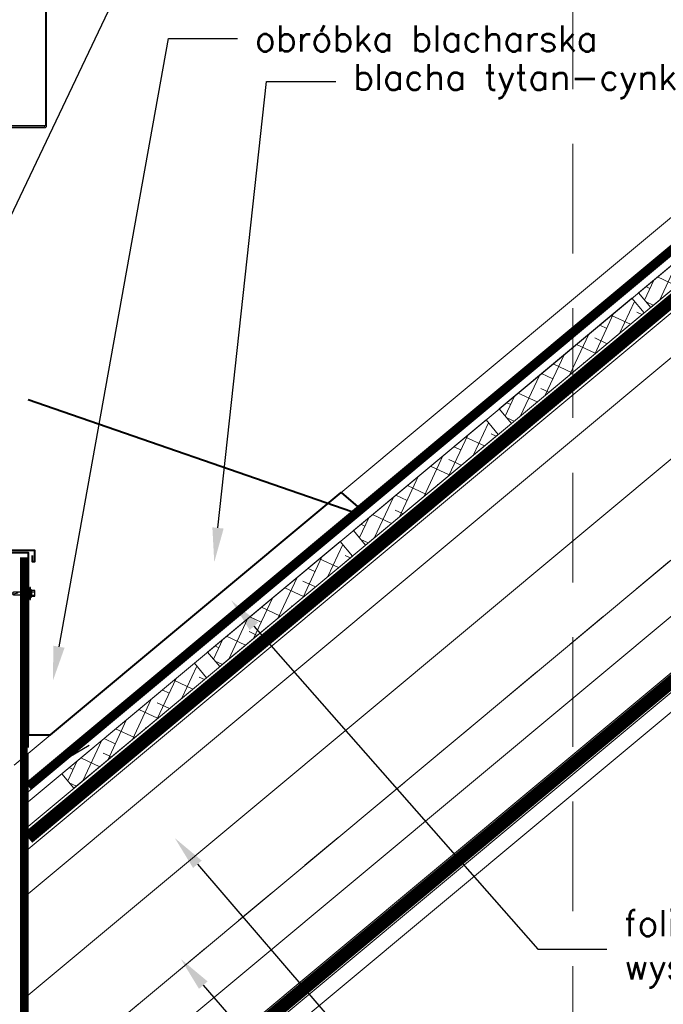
# Model space of a CAD drawing. Header units: millimetres. Extents: x -1427 to 15787, y -1578 to 5789.
# Tile 125 of 146: x 2115 to 2189, y 2455 to 2569. Entities that reach past the tile are written whole.
import ezdxf
from ezdxf import colors
from ezdxf.entities.mleader import LeaderData, LeaderLine
from ezdxf.math import Vec2, Vec3

# ---------------------------------------------------------------- set-up
doc = ezdxf.new("R2010")
doc.units = ezdxf.units.MM
for name, pattern in [('2_3', [1, 0.5, -0.5]), ('CACHE', [9.525, 6.35, -3.175]), ('CENTER', [0.6, 0.375, -0.075, 0.075, -0.075]), ('DASHED', [19.05, 12.7, -6.35])]:
    doc.linetypes.add(name, pattern=pattern)
for name, color, linetype, lineweight in [('!! 0_ Istn-widok', 1, 'Continuous', 15), ('!! 2 _linia hydroizol', 32, 'Continuous', 9), ('!! 2_ remont Ocieplenie', 4, 'ZIGZAG', 5), ('!! 2_posadzki parkiet', 91, 'Continuous', 9), ('!! 2_posadzki winyle 2', 43, 'Continuous', 9), ('.OPIS', 4, 'Continuous', 13), ('Visible (ISO)', 7, 'Continuous', 50), ('Widok', 1, 'Continuous', 15)]:
    doc.layers.add(name, color=color, linetype=linetype, lineweight=lineweight)
doc.layers.add('blacha_profil', color=5, linetype='Continuous')
doc.layers.add('MUOTO', color=250, linetype='Continuous')
doc.layers.add('Ruukki', color=7, linetype='Continuous', true_color=0xfc2516)
doc.styles.add('TXT', font='simplex.shx')
doc.linetypes.add('BATTING', pattern='A,0.00254,-2.54,[134,ltypeshp.shx,S=2.54,R=0,X=-2.54,Y=0],-5.08,[134,ltypeshp.shx,S=2.54,R=180,X=2.54,Y=0],-2.54', length=10.16254)
doc.linetypes.add('ZIGZAG', pattern='A,0.00254,-5.08,[131,ltypeshp.shx,S=5.08,R=0,X=-5.08,Y=0],-10.16,[131,ltypeshp.shx,S=5.08,R=180,X=5.08,Y=0],-5.08', length=20.32254)

# ---------------------------------------------------------------- blocks, each defined once
blk = doc.blocks.new('A$C3bf03bbc')
at = {"layer": 'Visible (ISO)', "lineweight": 9}
for p, q in [((136.5, 708.5), (136.5, 506.5)), ((138, 708.5), (138, 506.5)), ((-2, 505), (135, 505)), ((135, 506.5), (50.1, 506.5)), ((135, 503.5), (74.9, 503.5)), ((136.5, 506.5), (135, 506.5))]:
    blk.add_line(p, q, dxfattribs=at)
for radius in [3, 1.5]:
    blk.add_arc((135, 506.5), radius, 270, 0, dxfattribs=at)
blk = doc.blocks.new('A$C0EBC638C')
at = {"layer": 'Ruukki', "color": 1}
for p, q in [((10.7, 27), (3.8, 27)), ((3.8, 27), (3.8, 23.2)), ((5.3, 23.2), (5.3, 27)), ((9.1, 23.2), (9.1, 27)), ((10.7, 23.2), (10.7, 27)), ((5.3, 22.4), (0, 21.7)), ((14.5, 21.7), (0, 21.7)), ((0, 21.7), (0, 20.9)), ((0, 20.9), (14.5, 20.9)), ((13.7, 20.9), (0.8, 20.9)), ((0.8, 20.9), (0.8, 19)), ((0.8, 19), (13.7, 19)), ((11.8, 23.2), (2.7, 23.2)), ((2.7, 23.2), (2.7, 22.4)), ((2.7, 22.4), (11.8, 22.4)), ((3.8, 23.2), (10.7, 23.2)), ((5.3, 18.8), (4.8, 18.5)), ((4.8, 18.5), (5.3, 18.1)), ((5.3, 17.3), (4.8, 17)), ((4.8, 17), (5.3, 16.6)), ((5.3, 15.8), (4.8, 15.5)), ((4.8, 15.5), (5.3, 15)), ((5.3, 14.3), (4.8, 14)), ((4.8, 14), (5.3, 13.5)), ((5.3, 12.8), (4.8, 12.4)), ((4.8, 12.4), (5.3, 12)), ((5.3, 18.8), (5.3, 19)), ((9.1, 18.3), (5.3, 18.8)), ((5.3, 17.3), (5.3, 18.1)), ((5.3, 18.1), (9.1, 17.6)), ((9.1, 16.8), (5.3, 17.3)), ((5.3, 15.8), (5.3, 16.6)), ((5.3, 16.6), (9.1, 16)), ((9.1, 15.3), (5.3, 15.8)), ((5.3, 14.3), (5.3, 15)), ((5.3, 15), (9.1, 14.5)), ((9.1, 13.7), (5.3, 14.3)), ((5.3, 12.8), (5.3, 13.5)), ((5.3, 13.5), (9.1, 13)), ((9.1, 12.2), (5.3, 12.8)), ((5.3, 11.2), (5.3, 12)), ((5.3, 12), (9.1, 11.5)), ((14.5, 21.7), (9.1, 22.4)), ((9.1, 18.3), (9.1, 19)), ((9.6, 17.9), (9.1, 18.3)), ((9.1, 17.6), (9.6, 17.9)), ((9.1, 16.8), (9.1, 17.6)), ((9.6, 16.3), (9.1, 16.8)), ((9.1, 16), (9.6, 16.3)), ((9.1, 15.3), (9.1, 16)), ((9.6, 14.8), (9.1, 15.3)), ((9.1, 14.5), (9.6, 14.8)), ((9.1, 13.7), (9.1, 14.5)), ((9.6, 13.3), (9.1, 13.7)), ((9.1, 13), (9.6, 13.3)), ((9.1, 12.2), (9.1, 13)), ((9.6, 11.8), (9.1, 12.2)), ((11.8, 22.4), (11.8, 23.2)), ((13.7, 19), (13.7, 20.9)), ((14.5, 20.9), (14.5, 21.7)), ((5.3, 11.2), (4.8, 10.9)), ((4.8, 10.9), (5.3, 10.5)), ((5.3, 11.2), (5.3, 11.4)), ((9.1, 10.7), (5.3, 11.2)), ((5.3, 10.5), (9.1, 9.9)), ((5.3, 1.9), (5.3, 10.5)), ((5.3, 4.6), (5.7, 6.5)), ((7.2, 0), (5.3, 1.9)), ((5.7, 6.5), (6.8, 5.6)), ((6.8, 5.6), (8, 1.6)), ((9.1, 1.9), (7.2, 0)), ((8, 1.6), (9, 1.8)), ((9.1, 11.5), (9.6, 11.8)), ((9.1, 10.7), (9.1, 11.5)), ((9.1, 10.8), (9.1, 10.7)), ((9.6, 10.2), (9.1, 10.7)), ((9.1, 9.9), (9.6, 10.2)), ((9.1, 9.9), (9.1, 1.9))]:
    blk.add_line(p, q, dxfattribs=at)

msp = doc.modelspace()

# ---------------------------------------------------------------- hatches: boundary and pattern name
at = {"layer": '!! 2_posadzki winyle 2', "ltscale": 0.5}
h = msp.add_hatch(dxfattribs=at)
h.set_pattern_fill('ANSI38', color=256, scale=0.5, angle=20)
h.set_pattern_definition([(65, (-57634.1304, 188738.9116), (-1.438763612, 0.67090649), []), (155, (-57634.1304, 188738.9116), (-3.548433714, -0.096950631), [3.96875, -2.38125])])
h.paths.add_polyline_path([(2187.6139, 2535.95472), (2186.20604, 2537.64327), (2201.56705, 2550.45081), (2202.97412, 2548.76346)])
h = msp.add_hatch(dxfattribs=at)
h.set_pattern_fill('ANSI38', color=256, scale=0.5, angle=20)
h.set_pattern_definition([(65, (-57650.2598, 188725.4641), (-1.438763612, 0.67090649), []), (155, (-57650.2598, 188725.4641), (-3.548433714, -0.096950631), [3.96875, -2.38125])])
h.paths.add_polyline_path([(2171.48449, 2522.50721), (2170.07663, 2524.19576), (2185.43764, 2537.0033), (2186.8447, 2535.31595)])
h = msp.add_hatch(dxfattribs=at)
h.set_pattern_fill('ANSI38', color=256, scale=0.5, angle=20)
h.set_pattern_definition([(65, (-57667.159, 188711.378), (-1.438763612, 0.67090649), []), (155, (-57667.159, 188711.378), (-3.548433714, -0.096950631), [3.96875, -2.38125])])
h.paths.add_polyline_path([(2154.58531, 2508.42113), (2153.17745, 2510.10968), (2168.53846, 2522.91722), (2169.94552, 2521.22987)])
h = msp.add_hatch(dxfattribs=at)
h.set_pattern_fill('ANSI38', color=256, scale=0.5, angle=20)
h.set_pattern_definition([(65, (-57684.0543, 188697.2873), (-1.438763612, 0.67090649), []), (155, (-57684.0543, 188697.2873), (-3.548433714, -0.096950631), [3.96875, -2.38125])])
h.paths.add_polyline_path([(2137.68999, 2494.33042), (2136.28213, 2496.01896), (2151.64314, 2508.8265), (2153.05021, 2507.13915)])
h = msp.add_hatch(dxfattribs=at)
h.set_pattern_fill('ANSI38', color=256, scale=0.5, angle=20)
h.set_pattern_definition([(65, (-57700.9535, 188683.2013), (-1.438763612, 0.67090649), []), (155, (-57700.9535, 188683.2013), (-3.548433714, -0.096950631), [3.96875, -2.38125])])
h.paths.add_polyline_path([(2120.79081, 2480.24433), (2119.38295, 2481.93288), (2134.74396, 2494.74042), (2136.15103, 2493.05307)])

# ---------------------------------------------------------------- linework, layer by layer
at = {"layer": '!! 0_ Istn-widok', "linetype": 'CENTER', "lineweight": 35, "const_width": 1}
msp.add_lwpolyline([(2115.48557, 2480.48386), (2598.70932, 2883.38072)], dxfattribs=at)
at = {"layer": '!! 0_ Istn-widok'}
for points in [[(2115.48557, 2481.0084), (2598.70932, 2883.90527)], [(2115.48557, 2479.83286), (2598.70932, 2882.72973)], [(2115.48557, 2478.67944), (2598.70932, 2881.57631)], [(2115.48557, 2473.202), (2602.15021, 2879.02703)], [(2115.48557, 2475.80613), (2598.70932, 2878.76183)], [(2115.48557, 2467.99374), (2602.15021, 2873.81877)], [(2115.48557, 2444.55657), (2602.15021, 2850.3816)], [(2103.48557, 2421.52923), (2602.15021, 2837.36095), (2766.17782, 2700.57988)], [(2103.48557, 2419.23641), (2602.15021, 2835.06813), (2765.05017, 2699.2274)], [(2103.48557, 2416.97201), (2602.15021, 2832.80372), (2763.93649, 2697.89168)]]:
    msp.add_lwpolyline(points, dxfattribs=at)
at = {"layer": '!! 0_ Istn-widok', "elevation": 0}
msp.add_lwpolyline([(2113.8845, 2482.92868), (2592.06366, 2881.61953)], dxfattribs=at)
at = {"layer": '!! 2 _linia hydroizol', "linetype": 'CACHE', "ltscale": 0.5, "const_width": 1.5}
msp.add_lwpolyline([(2115.48557, 2474.50407), (2602.15021, 2880.32909)], dxfattribs=at)
at = {"layer": '!! 2 _linia hydroizol', "linetype": 'CACHE', "ltscale": 0.3, "const_width": 1.5}
msp.add_lwpolyline([(2103.48557, 2420.38282), (2602.15021, 2836.21454), (2765.614, 2699.90364)], dxfattribs=at)
at = {"layer": '!! 2_ remont Ocieplenie', "linetype": 'BATTING', "ltscale": 0.75}
msp.add_lwpolyline([(2115.48557, 2456.27516), (2602.15021, 2862.10018)], dxfattribs=at)
at = {"layer": '!! 2_ remont Ocieplenie', "linetype": 'BATTING', "ltscale": 0.45}
msp.add_lwpolyline([(2115.48557, 2438.04625), (2602.15021, 2843.87127), (2769.37973, 2704.42016)], dxfattribs=at)
at = {"layer": '!! 2_posadzki parkiet'}
for points in [[(2187.6139, 2535.95472), (2186.20604, 2537.64327), (2201.56705, 2550.45081), (2202.97412, 2548.76346)], [(2171.48449, 2522.50721), (2170.07663, 2524.19576), (2185.43764, 2537.0033), (2186.8447, 2535.31595)], [(2154.58531, 2508.42113), (2153.17745, 2510.10968), (2168.53846, 2522.91722), (2169.94552, 2521.22987)], [(2137.68999, 2494.33042), (2136.28213, 2496.01896), (2151.64314, 2508.8265), (2153.05021, 2507.13915)], [(2120.79081, 2480.24433), (2119.38295, 2481.93288), (2134.74396, 2494.74042), (2136.15103, 2493.05307)]]:
    msp.add_lwpolyline(points, close=True, dxfattribs=at)
at = {"layer": '.OPIS', "linetype": 'DASHED'}
msp.add_lwpolyline([(1933.98206, 2256.44791), (2178.58636, 2256.44791), (2178.58636, 2616.2389), (1933.98206, 2616.2389)], close=True, dxfattribs=at)
msp.add_lwpolyline([(2115.48557, 2491.75985), (2115.48557, 2484.95049)])
at = {"layer": 'blacha_profil'}
msp.add_line((2122.55914, 2485.18457), (2115.48557, 2481.0084), dxfattribs=at)
at = {"layer": 'MUOTO', "color": 7, "lineweight": 40}
for points in [[(2107.81057, 2508.73911), (2107.81057, 2507.53911), (2115.48557, 2507.53911), (2115.48557, 2486.45113), (2118.09696, 2486.45113), (2151.77303, 2514.51895), (2153.68877, 2512.86103), (2152.99352, 2512.28136), (2115.48557, 2525.25374)], [(2106.76057, 2521.25181), (2106.76057, 2522.21567), (2107.96057, 2522.21567), (2107.96057, 2507.8213), (2116.22351, 2507.8213), (2116.22351, 2506.48415), (2115.98298, 2506.48415), (2115.98298, 2507.20258)]]:
    msp.add_lwpolyline(points, dxfattribs=at)
at = {"layer": 'Widok', "linetype": '2_3', "ltscale": 10}
msp.add_lwpolyline([(2212.8478, 2525.74601), (1976.22035, 2328.49439)], dxfattribs=at)
at = {"layer": 'Widok', "linetype": '2_3', "ltscale": 10, "const_width": 0.9}
msp.add_lwpolyline([(2114.98557, 2506.9809), (2114.98557, 2447.444)], dxfattribs=at)
at = {"layer": 'Widok'}
msp.add_lwpolyline([(2115.48557, 2484.32332), (2115.48557, 2447.444)], dxfattribs=at)

# ---------------------------------------------------------------- block references
at = {"xscale": 0.1, "yscale": 0.1, "zscale": 0.1}
msp.add_blockref('A$C3bf03bbc', (2103.83557, 2506.38911), dxfattribs=at)
at = {"layer": 'Ruukki', "color": 3, "xscale": 0.09600000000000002, "yscale": 0.09600000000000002, "zscale": 0.09600000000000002, "rotation": 270}
msp.add_blockref('A$C0EBC638C', (2113.66157, 2503.50589), dxfattribs=at)

# ---------------------------------------------------------------- leaders
ml = msp.add_multileader_mtext('Standard')
ml.set_content('klapa oddymiająca ', color=256, style='TXT')
ml.set_leader_properties()
ml.build(insert=Vec2(0, 0))
ml.multileader.update_dxf_attribs({"text_left_attachment_type": 2, "text_right_attachment_type": 2})
ctx = ml.context
ctx.base_point, ctx.char_height, ctx.plane_origin = Vec3(2135.85068, 2576.74446), 3, Vec3(2120.77557, 2555.74097)
ctx.left_attachment, ctx.right_attachment = 2, 2
notes = []
notes.append((ctx, [(0, (1, 1, 0), (2127.85068, 2576.74446), (1, 0), 8, [(0, [(2106.66057, 2532.23911)], 0, [])])]))
ctx.mtext.insert, ctx.mtext.flow_direction = Vec3(2137.85068, 2578.74446), 5
ml = msp.add_multileader_mtext('Standard')
ml.set_content('obróbka blacharska ', color=256, style='TXT')
ml.set_leader_properties()
ml.build(insert=Vec2(0, 0))
ml.multileader.update_dxf_attribs({"text_left_attachment_type": 2, "text_right_attachment_type": 2})
ctx = ml.context
ctx.base_point, ctx.char_height, ctx.plane_origin = Vec3(2139.73786, 2567.09201), 3, Vec3(2124.66276, 2546.08852)
ctx.left_attachment, ctx.right_attachment = 2, 2
notes.append((ctx, [(0, (1, 1, 0), (2131.73786, 2567.09201), (1, 0), 8, [(0, [(2118.35677, 2492.70353)], 0, [])])]))
ctx.mtext.insert, ctx.mtext.flow_direction = Vec3(2141.73786, 2568.59201), 5
ml = msp.add_multileader_mtext('Standard')
ml.set_content('blacha tytan-cynk', color=256, style='TXT')
ml.set_leader_properties()
ml.build(insert=Vec2(0, 0))
ml.multileader.update_dxf_attribs({"text_left_attachment_type": 2, "text_right_attachment_type": 2})
ctx = ml.context
ctx.base_point, ctx.char_height, ctx.plane_origin = Vec3(2151.12229, 2562.13916), 3, Vec3(2136.04718, 2541.13567)
ctx.left_attachment, ctx.right_attachment = 2, 2
notes.append((ctx, [(0, (1, 1, 0), (2143.12229, 2562.13916), (1, 0), 8, [(0, [(2137.05185, 2506.42486)], 0, [])])]))
ctx.mtext.insert, ctx.mtext.flow_direction = Vec3(2153.12229, 2564.13916), 5
ml = msp.add_multileader_mtext('Standard')
ml.set_content('folia wiatroizolacyjna\\Pwysokoparoprzepuszczalna', color=256, style='TXT')
ml.set_leader_properties()
ml.build(insert=Vec2(0, 0))
ml.multileader.update_dxf_attribs({"text_left_attachment_type": 2, "text_right_attachment_type": 2})
ctx = ml.context
ctx.base_point, ctx.char_height, ctx.plane_origin = Vec3(2182.52987, 2461.60772), 3, Vec3(2157.38868, 2424.95262)
ctx.left_attachment, ctx.right_attachment = 2, 2
notes.append((ctx, [(0, (1, 1, 0), (2174.52987, 2461.60772), (1, 0), 8, [(0, [(2139.01081, 2502.01419)], 0, [])])]))
ctx.mtext.insert, ctx.mtext.flow_direction = Vec3(2184.52987, 2466.10772), 5
ml = msp.add_multileader_mtext('Standard')
ml.set_content('folia wiatroizolacyjna\\Pwysokoparoprzepuszczalna', color=256, style='TXT')
ml.set_leader_properties()
ml.build(insert=Vec2(0, 0))
ml.multileader.update_dxf_attribs({"text_left_attachment_type": 2, "text_right_attachment_type": 2})
ctx = ml.context
ctx.base_point, ctx.char_height, ctx.plane_origin = Vec3(2177.91702, 2431.01219), 3, Vec3(2152.77584, 2394.35709)
ctx.left_attachment, ctx.right_attachment = 2, 2
notes.append((ctx, [(0, (1, 1, 0), (2169.91702, 2431.01219), (1, 0), 8, [(0, [(2132.48371, 2474.47086)], 0, [])])]))
ctx.mtext.insert, ctx.mtext.flow_direction = Vec3(2179.91702, 2435.51219), 5
ml = msp.add_multileader_mtext('Standard')
ml.set_content('folia wiatroizolacyjna\\Pwysokoparoprzepuszczalna', color=256, style='TXT')
ml.set_leader_properties()
ml.build(insert=Vec2(0, 0))
ml.multileader.update_dxf_attribs({"text_left_attachment_type": 2, "text_right_attachment_type": 2})
ctx = ml.context
ctx.base_point, ctx.char_height, ctx.plane_origin = Vec3(2178.60719, 2417.00687), 3, Vec3(2153.466, 2380.35177)
ctx.left_attachment, ctx.right_attachment = 2, 2
notes.append((ctx, [(0, (1, 1, 0), (2170.60719, 2417.00687), (1, 0), 8, [(0, [(2133.17387, 2460.46555)], 0, [])])]))
ctx.mtext.insert, ctx.mtext.flow_direction = Vec3(2180.60719, 2421.50687), 5
for ctx, leaders in notes:
    for number, flags, end, landing, length, lines in leaders:
        leader = LeaderData()
        leader.index, (leader.has_last_leader_line, leader.has_dogleg_vector, leader.attachment_direction) = number, flags
        leader.last_leader_point, leader.dogleg_vector, leader.dogleg_length = Vec3(end), Vec3(landing), length
        for number, points, colour, breaks in lines:
            line = LeaderLine()
            line.index, line.vertices, line.color, line.breaks = number, Vec3.list(points), colors.encode_raw_color(colour), breaks
            leader.lines.append(line)
        ctx.leaders.append(leader)

doc.saveas('drawing.dxf')
